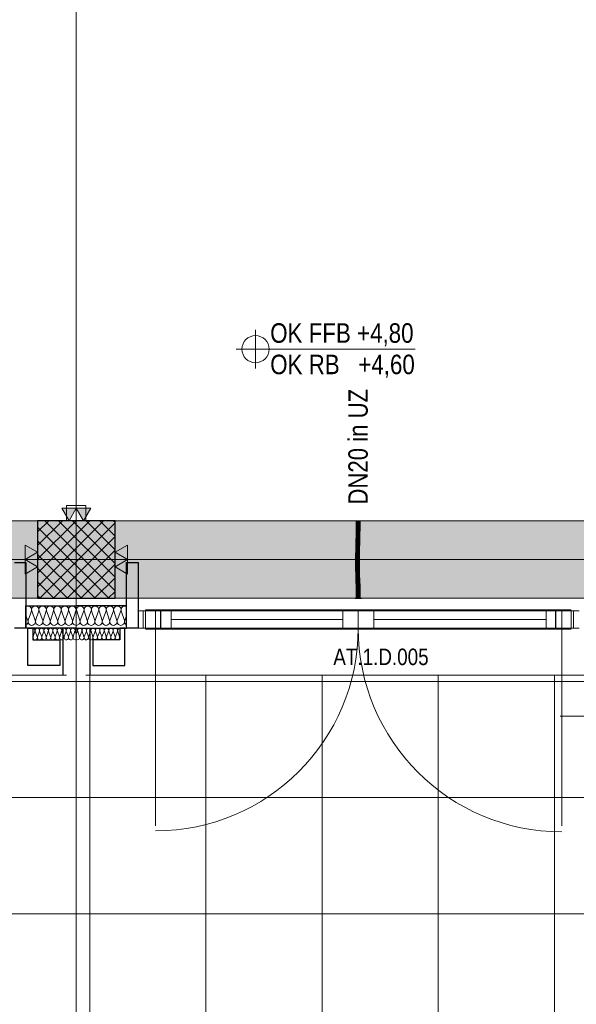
# Model space of a CAD drawing. Extents: x -1920 to 300, y 62 to 656.
# Tile 21 of 60: x -1743 to -1714, y 218 to 269. Entities that reach past the tile are written whole.
import ezdxf
from ezdxf.lldxf.tags import DXFTag

# ---------------------------------------------------------------- set-up
doc = ezdxf.new("R2010")
doc.units = 0
doc.layers.get('0').update_dxf_attribs({"lineweight": 35})
for name, color, linetype, lineweight, true_color in [('30 -33 Aussenwände- 3 Aussenstützen', 7, 'Continuous', 50, 0x0000dd), ('30 -33 Aussenwände- 7 Fassade_ Elemente', 7, 'Continuous', 9, 0x00aacc), ('30 -35 Decken- 1 Konstruktion-Träger- Stahlbeton', 7, 'grob-A06G9HJG8I', 13, 0x33aa00), ('30 -38 konstruktive Einbauten-Mobile Trennwand', 7, 'Continuous', 9, 0x944cff), ('70 -72 Beschriftung- 1 Beschriftung allgemein', 7, 'Continuous', 9, 0xff6633), ('70 -72 Beschriftung- 2 Beschriftung Bauteile', 7, 'Continuous', 9, 0x9999ff), ('E_Leerrohr 20', 7, 'Continuous', 13, 0xcc0099), ('E_Leerrohr 20-Shading', 7, 'Continuous', 13, 0xcc0099)]:
    doc.layers.add(name, color=color, linetype=linetype, lineweight=lineweight, true_color=true_color)
for name, color, linetype, lineweight in [('60- 61 allgemeine Ausstattung- 4 Terrassen', 7, 'Continuous', 9), ('70 -71 Achsen- 1 Gebäudeachsen', 7, 'STRICHPUNKT2-A06G9HJF8I', 18), ('70 -72 Beschriftung- 5 Höhenkoten', 7, 'Continuous', 15), ('Detailelementbeschriftung', 7, 'Continuous', 9), ('Keine-1', 7, 'Continuous', 15)]:
    doc.layers.add(name, color=color, linetype=linetype, lineweight=lineweight)
doc.layers.add('iwb_Schraffur_Unterzug', color=7, linetype='Continuous', lineweight=5, true_color=0xffffcc, plot=False)
doc.styles.get("Standard").update_dxf_attribs({"font": 'ARIALN.TTF'})
tags = doc.linetypes.add('grob-A06G9HJG8I', pattern=[14, 3, -8, 3]).pattern_tags.tags
tags[8:9] = [DXFTag(74, 4), DXFTag(75, 0), DXFTag(340, '0'), DXFTag(46, 0.0), DXFTag(50, 0.0), DXFTag(44, 0.0), DXFTag(45, 0.0)]
tags[6:7] = [DXFTag(74, 4), DXFTag(75, 0), DXFTag(340, '0'), DXFTag(46, 0.0), DXFTag(50, 0.0), DXFTag(44, 0.0), DXFTag(45, 0.0)]
tags[4:5] = [DXFTag(74, 4), DXFTag(75, 0), DXFTag(340, '0'), DXFTag(46, 0.0), DXFTag(50, 0.0), DXFTag(44, 0.0), DXFTag(45, 0.0)]
tags = doc.linetypes.add('STRICHPUNKT2', pattern=[12.7, 6.35, -3.175, 0, -3.175]).pattern_tags.tags
tags[10:11] = [DXFTag(74, 4), DXFTag(75, 0), DXFTag(340, '0'), DXFTag(46, 0.0), DXFTag(50, 0.0), DXFTag(44, 0.0), DXFTag(45, 0.0)]
tags[8:9] = [DXFTag(74, 4), DXFTag(75, 0), DXFTag(340, '0'), DXFTag(46, 0.0), DXFTag(50, 0.0), DXFTag(44, 0.0), DXFTag(45, 0.0)]
tags[6:7] = [DXFTag(74, 4), DXFTag(75, 0), DXFTag(340, '0'), DXFTag(46, 0.0), DXFTag(50, 0.0), DXFTag(44, 0.0), DXFTag(45, 0.0)]
tags[4:5] = [DXFTag(74, 4), DXFTag(75, 0), DXFTag(340, '0'), DXFTag(46, 0.0), DXFTag(50, 0.0), DXFTag(44, 0.0), DXFTag(45, 0.0)]
tags = doc.linetypes.add('STRICHPUNKT2-A06G9HJF8I', pattern=[12.7, 6.35, -3.175, 0, -3.175]).pattern_tags.tags
tags[10:11] = [DXFTag(74, 4), DXFTag(75, 0), DXFTag(340, '0'), DXFTag(46, 0.0), DXFTag(50, 0.0), DXFTag(44, 0.0), DXFTag(45, 0.0)]
tags[8:9] = [DXFTag(74, 4), DXFTag(75, 0), DXFTag(340, '0'), DXFTag(46, 0.0), DXFTag(50, 0.0), DXFTag(44, 0.0), DXFTag(45, 0.0)]
tags[6:7] = [DXFTag(74, 4), DXFTag(75, 0), DXFTag(340, '0'), DXFTag(46, 0.0), DXFTag(50, 0.0), DXFTag(44, 0.0), DXFTag(45, 0.0)]
tags[4:5] = [DXFTag(74, 4), DXFTag(75, 0), DXFTag(340, '0'), DXFTag(46, 0.0), DXFTag(50, 0.0), DXFTag(44, 0.0), DXFTag(45, 0.0)]

# ---------------------------------------------------------------- blocks, each defined once
blk = doc.blocks.new('Shading-A06G9H398I', base_point=(-1725.194, 241.185))
at = {"layer": 'E_Leerrohr 20-Shading', "color": 223, "true_color": 0xc67fb4}
for points in [[(-1725.338, 242.275), (-1725.367, 242.276), (-1725.346, 241.913), (-1725.375, 241.914)], [(-1725.335, 242.636), (-1725.364, 242.636), (-1725.338, 242.275), (-1725.367, 242.276)], [(-1725.345, 241.913), (-1725.338, 242.275), (-1725.346, 241.913)], [(-1725.169, 242.273), (-1725.196, 242.273), (-1725.182, 241.909), (-1725.204, 241.91)], [(-1725.164, 242.636), (-1725.193, 242.636), (-1725.167, 242.273), (-1725.196, 242.273)], [(-1725.175, 241.909), (-1725.167, 242.273), (-1725.182, 241.909), (-1725.169, 242.273)], [(-1725.346, 241.913), (-1725.375, 241.914), (-1725.358, 241.551), (-1725.385, 241.552)], [(-1725.355, 241.551), (-1725.345, 241.913), (-1725.358, 241.551), (-1725.346, 241.913)], [(-1725.2, 241.91), (-1725.204, 241.91), (-1725.211, 241.547), (-1725.214, 241.547)], [(-1725.199, 241.547), (-1725.182, 241.909), (-1725.211, 241.547), (-1725.2, 241.91)], [(-1725.185, 241.547), (-1725.175, 241.909), (-1725.199, 241.547), (-1725.182, 241.909)], [(-1725.37, 241.189), (-1725.394, 241.189), (-1725.381, 240.825), (-1725.401, 240.826)], [(-1725.394, 241.189), (-1725.362, 241.414), (-1725.385, 241.552), (-1725.358, 241.551)], [(-1725.37, 241.189), (-1725.367, 241.254), (-1725.394, 241.189), (-1725.362, 241.414)], [(-1725.372, 240.825), (-1725.365, 241.188), (-1725.381, 240.825), (-1725.37, 241.189)], [(-1725.365, 241.188), (-1725.358, 241.438), (-1725.37, 241.189)], [(-1725.362, 241.414), (-1725.367, 241.254), (-1725.359, 241.433), (-1725.36, 241.406)], [(-1725.358, 241.551), (-1725.362, 241.414), (-1725.356, 241.551), (-1725.359, 241.433)], [(-1725.36, 241.406), (-1725.358, 241.438), (-1725.359, 241.433)], [(-1725.359, 241.433), (-1725.358, 241.438), (-1725.356, 241.551), (-1725.355, 241.551)], [(-1725.227, 240.824), (-1725.215, 241.185), (-1725.23, 240.824), (-1725.222, 241.185)], [(-1725.222, 241.185), (-1725.223, 241.185), (-1725.23, 240.824)], [(-1725.226, 240.824), (-1725.215, 241.185), (-1725.222, 240.988)], [(-1725.226, 240.824), (-1725.201, 240.823), (-1725.215, 241.185), (-1725.194, 241.185)], [(-1725.211, 241.547), (-1725.214, 241.547), (-1725.222, 241.185), (-1725.223, 241.185)], [(-1725.215, 241.185), (-1725.199, 241.547), (-1725.222, 241.185), (-1725.211, 241.547)], [(-1725.194, 241.185), (-1725.185, 241.547), (-1725.215, 241.185), (-1725.199, 241.547)], [(-1725.382, 240.645), (-1725.381, 240.825), (-1725.402, 240.645), (-1725.401, 240.826)], [(-1725.384, 240.462), (-1725.382, 240.645), (-1725.402, 240.462), (-1725.402, 240.645)], [(-1725.373, 240.462), (-1725.372, 240.825), (-1725.384, 240.462), (-1725.381, 240.825)], [(-1725.228, 240.642), (-1725.227, 240.824), (-1725.231, 240.642), (-1725.23, 240.824)], [(-1725.228, 240.642), (-1725.202, 240.642), (-1725.226, 240.824), (-1725.201, 240.823)], [(-1725.228, 240.642), (-1725.226, 240.824), (-1725.228, 240.679)], [(-1725.226, 240.824), (-1725.227, 240.824), (-1725.228, 240.679)], [(-1725.227, 240.824), (-1725.226, 240.824), (-1725.222, 240.988)], [(-1725.384, 240.462), (-1725.402, 240.462), (-1725.377, 240.156), (-1725.399, 240.156)], [(-1725.377, 240.156), (-1725.399, 240.156), (-1725.364, 239.852), (-1725.391, 239.851)], [(-1725.369, 240.157), (-1725.373, 240.462), (-1725.377, 240.156), (-1725.384, 240.462)], [(-1725.362, 239.852), (-1725.369, 240.157), (-1725.364, 239.852), (-1725.377, 240.156)], [(-1725.23, 240.462), (-1725.228, 240.642), (-1725.232, 240.462), (-1725.231, 240.642)], [(-1725.23, 240.462), (-1725.232, 240.462), (-1725.223, 240.159), (-1725.228, 240.159)], [(-1725.23, 240.462), (-1725.203, 240.462), (-1725.228, 240.642), (-1725.202, 240.642)], [(-1725.199, 240.16), (-1725.203, 240.462), (-1725.223, 240.159), (-1725.23, 240.462)], [(-1725.223, 240.159), (-1725.228, 240.159), (-1725.21, 239.856), (-1725.22, 239.856)], [(-1725.191, 239.856), (-1725.199, 240.16), (-1725.21, 239.856), (-1725.223, 240.159)], [(-1725.391, 239.851), (-1725.38, 239.767), (-1725.364, 239.852), (-1725.36, 239.767)], [(-1725.38, 239.767), (-1725.391, 239.851), (-1725.389, 239.767)], [(-1725.382, 239.546), (-1725.353, 239.547), (-1725.389, 239.767), (-1725.38, 239.767)], [(-1725.38, 239.767), (-1725.353, 239.547), (-1725.36, 239.767), (-1725.358, 239.732)], [(-1725.358, 239.732), (-1725.362, 239.852), (-1725.364, 239.852)], [(-1725.218, 239.768), (-1725.206, 239.768), (-1725.22, 239.856), (-1725.21, 239.856)], [(-1725.211, 239.551), (-1725.195, 239.552), (-1725.218, 239.768), (-1725.206, 239.768)], [(-1725.206, 239.768), (-1725.189, 239.769), (-1725.21, 239.856), (-1725.191, 239.856)], [(-1725.195, 239.552), (-1725.182, 239.552), (-1725.206, 239.768), (-1725.189, 239.769)], [(-1725.353, 239.547), (-1725.382, 239.546), (-1725.344, 239.243), (-1725.373, 239.243)], [(-1725.344, 239.243), (-1725.373, 239.243), (-1725.338, 238.94), (-1725.367, 238.939)], [(-1725.337, 238.94), (-1725.344, 239.243), (-1725.338, 238.94), (-1725.344, 239.243)], [(-1725.195, 239.552), (-1725.211, 239.551), (-1725.18, 239.247), (-1725.203, 239.247)], [(-1725.18, 239.247), (-1725.203, 239.247), (-1725.168, 238.942), (-1725.196, 238.942)], [(-1725.173, 239.248), (-1725.182, 239.552), (-1725.18, 239.247), (-1725.195, 239.552)], [(-1725.167, 238.942), (-1725.173, 239.248), (-1725.168, 238.942), (-1725.18, 239.247)], [(-1725.338, 238.94), (-1725.367, 238.939), (-1725.337, 238.636), (-1725.364, 238.636)], [(-1725.337, 238.636), (-1725.335, 238.636), (-1725.338, 238.94), (-1725.337, 238.94)], [(-1725.335, 238.636), (-1725.335, 238.636), (-1725.337, 238.94)], [(-1725.164, 238.636), (-1725.168, 238.942), (-1725.193, 238.636), (-1725.196, 238.942)], [(-1725.164, 238.636), (-1725.167, 238.942), (-1725.168, 238.942)]]:
    blk.add_solid(points, dxfattribs=at)
at = {"layer": 'E_Leerrohr 20-Shading', "color": 231, "true_color": 0xe17fc9}
for points in [[(-1725.315, 242.275), (-1725.338, 242.275), (-1725.314, 241.913), (-1725.345, 241.913)], [(-1725.264, 242.636), (-1725.335, 242.636), (-1725.267, 242.274), (-1725.338, 242.275)], [(-1725.275, 241.912), (-1725.267, 242.274), (-1725.314, 241.913), (-1725.315, 242.275)], [(-1725.267, 242.274), (-1725.275, 241.912), (-1725.272, 241.912)], [(-1725.272, 241.912), (-1725.267, 241.911), (-1725.267, 242.274), (-1725.265, 242.274)], [(-1725.264, 242.636), (-1725.267, 242.274), (-1725.265, 242.274)], [(-1725.265, 242.274), (-1725.267, 241.911), (-1725.262, 242.274), (-1725.256, 241.911)], [(-1725.265, 242.274), (-1725.262, 242.274), (-1725.264, 242.636)], [(-1725.262, 242.274), (-1725.196, 242.273), (-1725.264, 242.636), (-1725.193, 242.636)], [(-1725.256, 241.911), (-1725.204, 241.91), (-1725.262, 242.274), (-1725.196, 242.273)], [(-1725.314, 241.913), (-1725.345, 241.913), (-1725.313, 241.55), (-1725.355, 241.551)], [(-1725.285, 241.549), (-1725.275, 241.912), (-1725.313, 241.55), (-1725.314, 241.913)], [(-1725.272, 241.912), (-1725.275, 241.912), (-1725.279, 241.549), (-1725.285, 241.549)], [(-1725.279, 241.549), (-1725.27, 241.549), (-1725.272, 241.912), (-1725.267, 241.911)], [(-1725.267, 241.911), (-1725.27, 241.549), (-1725.256, 241.911), (-1725.249, 241.548)], [(-1725.249, 241.548), (-1725.214, 241.547), (-1725.256, 241.911), (-1725.204, 241.91)], [(-1725.354, 241.188), (-1725.365, 241.188), (-1725.349, 240.825), (-1725.372, 240.825)], [(-1725.358, 241.438), (-1725.365, 241.188), (-1725.354, 241.188)], [(-1725.358, 241.438), (-1725.313, 241.259), (-1725.355, 241.551), (-1725.313, 241.55)], [(-1725.354, 241.188), (-1725.312, 241.187), (-1725.358, 241.438), (-1725.313, 241.259)], [(-1725.349, 240.825), (-1725.31, 240.825), (-1725.354, 241.188), (-1725.312, 241.187)], [(-1725.313, 241.55), (-1725.313, 241.259), (-1725.291, 241.549), (-1725.297, 241.196)], [(-1725.313, 241.259), (-1725.312, 241.187), (-1725.297, 241.196), (-1725.297, 241.187)], [(-1725.312, 241.187), (-1725.31, 240.825), (-1725.297, 241.187), (-1725.301, 240.824)], [(-1725.301, 240.824), (-1725.294, 241.187), (-1725.297, 241.187)], [(-1725.292, 241.187), (-1725.294, 241.187), (-1725.299, 240.824), (-1725.301, 240.824)], [(-1725.29, 240.824), (-1725.285, 241.187), (-1725.299, 240.824), (-1725.292, 241.187)], [(-1725.297, 241.196), (-1725.294, 241.187), (-1725.291, 241.549), (-1725.285, 241.549)], [(-1725.297, 241.187), (-1725.294, 241.187), (-1725.297, 241.196)], [(-1725.284, 241.549), (-1725.285, 241.549), (-1725.292, 241.187), (-1725.294, 241.187)], [(-1725.285, 241.187), (-1725.279, 241.549), (-1725.292, 241.187), (-1725.284, 241.549)], [(-1725.29, 240.824), (-1725.275, 240.824), (-1725.285, 241.187), (-1725.273, 241.186)], [(-1725.285, 241.187), (-1725.273, 241.186), (-1725.279, 241.549), (-1725.27, 241.549)], [(-1725.273, 241.186), (-1725.275, 240.824), (-1725.243, 241.186), (-1725.238, 240.824)], [(-1725.27, 241.549), (-1725.273, 241.186), (-1725.249, 241.548), (-1725.243, 241.186)], [(-1725.243, 241.186), (-1725.223, 241.185), (-1725.249, 241.548), (-1725.214, 241.547)], [(-1725.243, 241.186), (-1725.238, 240.824), (-1725.224, 241.185), (-1725.234, 240.824)], [(-1725.234, 240.824), (-1725.23, 240.824), (-1725.224, 241.185), (-1725.223, 241.185)], [(-1725.349, 240.825), (-1725.372, 240.825), (-1725.348, 240.462), (-1725.373, 240.462)], [(-1725.349, 240.825), (-1725.348, 240.644), (-1725.31, 240.825), (-1725.308, 240.644)], [(-1725.348, 240.644), (-1725.348, 240.462), (-1725.308, 240.644), (-1725.306, 240.462)], [(-1725.31, 240.825), (-1725.308, 240.644), (-1725.301, 240.824), (-1725.302, 240.644)], [(-1725.303, 240.644), (-1725.308, 240.644), (-1725.302, 240.462), (-1725.306, 240.462)], [(-1725.302, 240.644), (-1725.303, 240.644), (-1725.302, 240.462)], [(-1725.293, 240.462), (-1725.29, 240.824), (-1725.302, 240.644), (-1725.299, 240.824)], [(-1725.299, 240.824), (-1725.301, 240.824), (-1725.302, 240.644)], [(-1725.293, 240.462), (-1725.302, 240.644), (-1725.302, 240.462)], [(-1725.293, 240.462), (-1725.275, 240.462), (-1725.29, 240.824), (-1725.275, 240.824)], [(-1725.275, 240.824), (-1725.275, 240.462), (-1725.238, 240.824), (-1725.237, 240.462)], [(-1725.238, 240.824), (-1725.231, 240.642), (-1725.23, 240.824)], [(-1725.238, 240.824), (-1725.237, 240.462), (-1725.231, 240.642), (-1725.235, 240.462)], [(-1725.348, 240.462), (-1725.373, 240.462), (-1725.35, 240.157), (-1725.369, 240.157)], [(-1725.35, 240.157), (-1725.369, 240.157), (-1725.356, 239.852), (-1725.362, 239.852)], [(-1725.291, 239.854), (-1725.299, 240.158), (-1725.356, 239.852), (-1725.35, 240.157)], [(-1725.35, 240.157), (-1725.299, 240.158), (-1725.348, 240.462), (-1725.306, 240.462)], [(-1725.299, 240.158), (-1725.299, 240.158), (-1725.306, 240.462), (-1725.302, 240.462)], [(-1725.293, 240.462), (-1725.302, 240.462), (-1725.292, 240.158), (-1725.299, 240.158)], [(-1725.292, 240.158), (-1725.299, 240.158), (-1725.289, 239.854), (-1725.291, 239.854)], [(-1725.292, 240.158), (-1725.274, 240.158), (-1725.293, 240.462), (-1725.275, 240.462)], [(-1725.289, 239.854), (-1725.272, 239.854), (-1725.292, 240.158), (-1725.274, 240.158)], [(-1725.238, 240.462), (-1725.275, 240.462), (-1725.246, 240.159), (-1725.274, 240.158)], [(-1725.244, 240.159), (-1725.274, 240.158), (-1725.253, 239.855), (-1725.272, 239.854)], [(-1725.24, 240.159), (-1725.244, 240.159), (-1725.245, 239.855), (-1725.253, 239.855)], [(-1725.244, 240.159), (-1725.237, 240.462), (-1725.246, 240.159), (-1725.238, 240.462)], [(-1725.24, 240.159), (-1725.245, 239.855), (-1725.234, 240.159), (-1725.237, 239.855)], [(-1725.237, 240.462), (-1725.244, 240.159), (-1725.237, 240.394)], [(-1725.244, 240.159), (-1725.24, 240.159), (-1725.237, 240.394)], [(-1725.237, 240.462), (-1725.24, 240.159), (-1725.232, 240.462), (-1725.234, 240.159)], [(-1725.234, 240.159), (-1725.237, 239.855), (-1725.228, 240.159), (-1725.225, 239.855)], [(-1725.235, 240.462), (-1725.232, 240.462), (-1725.231, 240.642)], [(-1725.234, 240.159), (-1725.228, 240.159), (-1725.232, 240.462)], [(-1725.225, 239.855), (-1725.22, 239.856), (-1725.228, 240.159)], [(-1725.356, 239.852), (-1725.362, 239.852), (-1725.358, 239.732)], [(-1725.289, 239.768), (-1725.291, 239.854), (-1725.358, 239.767), (-1725.356, 239.852)], [(-1725.358, 239.732), (-1725.282, 239.549), (-1725.358, 239.767), (-1725.289, 239.768)], [(-1725.282, 239.549), (-1725.358, 239.732), (-1725.353, 239.547)], [(-1725.289, 239.854), (-1725.291, 239.854), (-1725.289, 239.768)], [(-1725.289, 239.768), (-1725.271, 239.718), (-1725.289, 239.854), (-1725.272, 239.854)], [(-1725.282, 239.549), (-1725.269, 239.55), (-1725.289, 239.768), (-1725.271, 239.718)], [(-1725.253, 239.855), (-1725.272, 239.854), (-1725.254, 239.826)], [(-1725.254, 239.826), (-1725.272, 239.854), (-1725.259, 239.684), (-1725.271, 239.718)], [(-1725.259, 239.684), (-1725.271, 239.718), (-1725.263, 239.55), (-1725.269, 239.55)], [(-1725.251, 239.55), (-1725.249, 239.657), (-1725.263, 239.55), (-1725.259, 239.684)], [(-1725.249, 239.657), (-1725.246, 239.812), (-1725.259, 239.684), (-1725.254, 239.826)], [(-1725.246, 239.812), (-1725.245, 239.855), (-1725.254, 239.826), (-1725.253, 239.855)], [(-1725.24, 239.631), (-1725.249, 239.657), (-1725.241, 239.551), (-1725.251, 239.55)], [(-1725.238, 239.8), (-1725.246, 239.812), (-1725.24, 239.631), (-1725.249, 239.657)], [(-1725.237, 239.855), (-1725.245, 239.855), (-1725.238, 239.8), (-1725.246, 239.812)], [(-1725.221, 239.551), (-1725.221, 239.578), (-1725.241, 239.551), (-1725.24, 239.631)], [(-1725.24, 239.631), (-1725.222, 239.581), (-1725.238, 239.8), (-1725.224, 239.778)], [(-1725.238, 239.8), (-1725.224, 239.778), (-1725.237, 239.855), (-1725.225, 239.855)], [(-1725.224, 239.778), (-1725.218, 239.768), (-1725.225, 239.855), (-1725.22, 239.856)], [(-1725.222, 239.581), (-1725.221, 239.578), (-1725.224, 239.778), (-1725.218, 239.768)], [(-1725.221, 239.578), (-1725.211, 239.551), (-1725.218, 239.768)], [(-1725.282, 239.549), (-1725.353, 239.547), (-1725.273, 239.245), (-1725.344, 239.243)], [(-1725.273, 239.245), (-1725.344, 239.243), (-1725.267, 238.941), (-1725.337, 238.94)], [(-1725.269, 239.55), (-1725.282, 239.549), (-1725.267, 239.245), (-1725.273, 239.245)], [(-1725.265, 238.941), (-1725.267, 239.245), (-1725.265, 238.941), (-1725.273, 239.245)], [(-1725.273, 239.245), (-1725.273, 239.245), (-1725.265, 238.941), (-1725.267, 238.941)], [(-1725.263, 239.55), (-1725.269, 239.55), (-1725.268, 239.394)], [(-1725.251, 239.55), (-1725.263, 239.55), (-1725.267, 239.245), (-1725.268, 239.394)], [(-1725.251, 239.55), (-1725.267, 239.245), (-1725.257, 239.245)], [(-1725.267, 239.245), (-1725.265, 238.941), (-1725.257, 239.245), (-1725.262, 238.941)], [(-1725.257, 239.245), (-1725.262, 238.941), (-1725.244, 239.246), (-1725.247, 238.941)], [(-1725.251, 239.55), (-1725.257, 239.245), (-1725.241, 239.551), (-1725.244, 239.246)], [(-1725.247, 238.941), (-1725.231, 238.941), (-1725.244, 239.246), (-1725.226, 239.246)], [(-1725.244, 239.246), (-1725.226, 239.246), (-1725.241, 239.551), (-1725.221, 239.551)], [(-1725.231, 238.941), (-1725.196, 238.942), (-1725.226, 239.246), (-1725.203, 239.247)], [(-1725.226, 239.246), (-1725.203, 239.247), (-1725.221, 239.551), (-1725.211, 239.551)], [(-1725.221, 239.551), (-1725.211, 239.551), (-1725.221, 239.578)], [(-1725.267, 238.941), (-1725.337, 238.94), (-1725.264, 238.636), (-1725.335, 238.636)], [(-1725.265, 238.941), (-1725.267, 238.941), (-1725.264, 238.636)], [(-1725.265, 238.941), (-1725.264, 238.636), (-1725.262, 238.941)], [(-1725.264, 238.636), (-1725.235, 238.636), (-1725.262, 238.941), (-1725.231, 238.941)], [(-1725.235, 238.636), (-1725.193, 238.636), (-1725.231, 238.941), (-1725.196, 238.942)]]:
    blk.add_solid(points, dxfattribs=at)
blk = doc.blocks.new('Shading-A06G9H3B8I', base_point=(-1725.217, 239.03))
at = {"layer": 'E_Leerrohr 20-Shading', "color": 213, "true_color": 0xd67fc0}
for points in [[(-1725.264, 238.636), (-1725.429, 238.636), (-1725.264, 238.63), (-1725.429, 238.63)], [(-1725.264, 239.03), (-1725.364, 239.03), (-1725.264, 238.636), (-1725.364, 238.636)], [(-1725.217, 239.03), (-1725.264, 239.03), (-1725.223, 238.636), (-1725.264, 238.636)], [(-1725.099, 238.636), (-1725.264, 238.636), (-1725.099, 238.63), (-1725.264, 238.63)], [(-1725.164, 238.636), (-1725.164, 239.03), (-1725.223, 238.636), (-1725.217, 239.03)]]:
    blk.add_solid(points, dxfattribs=at)
blk = doc.blocks.new('Shading-A06G9H3D8I', base_point=(-1725.264, 242.636))
at = {"layer": 'E_Leerrohr 20-Shading', "color": 213, "true_color": 0xd67fc0}
for points in [[(-1725.429, 242.636), (-1725.264, 242.636), (-1725.429, 242.642), (-1725.264, 242.642)], [(-1725.364, 242.242), (-1725.264, 242.242), (-1725.364, 242.636), (-1725.264, 242.636)], [(-1725.264, 242.636), (-1725.099, 242.636), (-1725.264, 242.642), (-1725.099, 242.642)], [(-1725.264, 242.636), (-1725.264, 242.242), (-1725.164, 242.636), (-1725.17, 242.242)], [(-1725.17, 242.242), (-1725.164, 242.242), (-1725.164, 242.636)]]:
    blk.add_solid(points, dxfattribs=at)
blk = doc.blocks.new('Referenz-A06G9HJH8I', base_point=(-1905.787, 86.892))
at = {"layer": '30 -33 Aussenwände- 3 Aussenstützen', "color": 0, "lineweight": 9}
for p, q in [((-1741.831, 242.069), (-1741.257, 242.642)), ((-1741.831, 241.362), (-1740.55, 242.642)), ((-1741.831, 240.655), (-1739.843, 242.642)), ((-1741.831, 239.947), (-1739.136, 242.642)), ((-1741.831, 239.24), (-1738.428, 242.642)), ((-1741.831, 242.317), (-1738.156, 238.642)), ((-1741.721, 238.642), (-1737.831, 242.533)), ((-1741.449, 242.642), (-1737.831, 239.024)), ((-1740.742, 242.642), (-1737.831, 239.731)), ((-1740.035, 242.642), (-1737.831, 240.439)), ((-1739.327, 242.642), (-1737.831, 241.146)), ((-1738.62, 242.642), (-1737.831, 241.853)), ((-1737.913, 242.642), (-1737.831, 242.56)), ((-1741.014, 238.642), (-1737.831, 241.826)), ((-1741.831, 241.61), (-1738.863, 238.642)), ((-1741.831, 240.903), (-1739.57, 238.642)), ((-1740.307, 238.642), (-1737.831, 241.119)), ((-1739.831, 241.142), (-1739.831, 240.142)), ((-1741.831, 240.196), (-1740.277, 238.642)), ((-1740.331, 240.642), (-1739.331, 240.642)), ((-1739.6, 238.642), (-1737.831, 240.412)), ((-1738.893, 238.642), (-1737.831, 239.705)), ((-1741.831, 239.489), (-1740.984, 238.642)), ((-1741.831, 238.782), (-1741.691, 238.642)), ((-1738.186, 238.642), (-1737.831, 238.998))]:
    blk.add_line(p, q, dxfattribs=at)
at = {"layer": '30 -33 Aussenwände- 3 Aussenstützen', "color": 0, "linetype": 'Continuous', "lineweight": -2, "ltscale": 0.25}
for p, q in [((-1737.831, 242.642), (-1741.831, 242.642)), ((-1741.831, 242.642), (-1741.831, 238.642)), ((-1737.831, 238.642), (-1737.831, 242.642)), ((-1741.831, 238.642), (-1737.831, 238.642))]:
    blk.add_line(p, q, dxfattribs=at)
at = {"layer": '30 -33 Aussenwände- 7 Fassade_ Elemente', "color": 0, "linetype": 'Continuous', "ltscale": 0.13}
for p, q in [((-1739.831, 240.142), (-1739.831, 241.142)), ((-1740.331, 240.642), (-1739.331, 240.642)), ((-1742.332, 237.492), (-1742.431, 237.758)), ((-1742.314, 237.492), (-1742.153, 237.992)), ((-1742.134, 237.992), (-1741.949, 237.492)), ((-1741.931, 237.492), (-1741.77, 237.992)), ((-1741.751, 237.992), (-1741.566, 237.492)), ((-1741.548, 237.492), (-1741.387, 237.992)), ((-1741.368, 237.992), (-1741.183, 237.492)), ((-1741.165, 237.492), (-1741.004, 237.992)), ((-1740.985, 237.992), (-1740.8, 237.492)), ((-1740.781, 237.492), (-1740.621, 237.992)), ((-1740.602, 237.992), (-1740.417, 237.492)), ((-1740.398, 237.492), (-1740.238, 237.992)), ((-1740.219, 237.992), (-1740.034, 237.492)), ((-1740.015, 237.492), (-1739.855, 237.992)), ((-1739.646, 237.492), (-1739.807, 237.992)), ((-1739.442, 237.992), (-1739.627, 237.492)), ((-1739.263, 237.492), (-1739.423, 237.992)), ((-1739.059, 237.992), (-1739.244, 237.492)), ((-1738.88, 237.492), (-1739.04, 237.992)), ((-1738.676, 237.992), (-1738.861, 237.492)), ((-1738.497, 237.492), (-1738.657, 237.992)), ((-1738.293, 237.992), (-1738.478, 237.492)), ((-1738.114, 237.492), (-1738.274, 237.992)), ((-1737.91, 237.992), (-1738.095, 237.492)), ((-1737.731, 237.492), (-1737.891, 237.992)), ((-1737.527, 237.992), (-1737.712, 237.492)), ((-1737.348, 237.492), (-1737.508, 237.992)), ((-1737.329, 237.492), (-1737.231, 237.758)), ((-1736.264, 237.092), (-1736.264, 237.992)), ((-1736.264, 237.992), (-1735.464, 237.992)), ((-1735.481, 237.992), (-1735.481, 237.092)), ((-1725.264, 237.992), (-1735.481, 237.992)), ((-1735.464, 237.992), (-1735.464, 237.092)), ((-1725.264, 237.992), (-1715.047, 237.992)), ((-1725.264, 237.092), (-1725.264, 237.992)), ((-1715.064, 237.992), (-1714.264, 237.992)), ((-1715.064, 237.092), (-1715.064, 237.992)), ((-1715.047, 237.992), (-1715.047, 237.092)), ((-1714.264, 237.992), (-1714.264, 237.092)), ((-1735.464, 237.092), (-1736.264, 237.092)), ((-1735.481, 237.092), (-1725.264, 237.092)), ((-1715.047, 237.092), (-1725.264, 237.092)), ((-1714.264, 237.092), (-1715.064, 237.092)), ((-1741.97, 236.942), (-1742.066, 236.642)), ((-1741.847, 236.642), (-1741.958, 236.942)), ((-1741.74, 236.943), (-1741.836, 236.642)), ((-1741.618, 236.643), (-1741.729, 236.943)), ((-1741.51, 236.943), (-1741.606, 236.643)), ((-1741.388, 236.643), (-1741.499, 236.943)), ((-1741.28, 236.943), (-1741.376, 236.643)), ((-1741.158, 236.643), (-1741.269, 236.943)), ((-1741.05, 236.943), (-1741.147, 236.643)), ((-1740.928, 236.643), (-1741.039, 236.943)), ((-1740.821, 236.943), (-1740.917, 236.643)), ((-1740.698, 236.643), (-1740.809, 236.943)), ((-1740.591, 236.943), (-1740.687, 236.643)), ((-1740.468, 236.644), (-1740.58, 236.943)), ((-1740.361, 236.944), (-1740.457, 236.644)), ((-1740.239, 236.644), (-1740.35, 236.944)), ((-1740.131, 236.944), (-1740.227, 236.644)), ((-1740.009, 236.644), (-1740.12, 236.944)), ((-1739.901, 236.944), (-1739.998, 236.644)), ((-1739.89, 236.944), (-1739.83, 236.783)), ((-1739.771, 236.944), (-1739.831, 236.783)), ((-1739.76, 236.944), (-1739.664, 236.644)), ((-1739.652, 236.644), (-1739.541, 236.944)), ((-1739.53, 236.944), (-1739.434, 236.644)), ((-1739.423, 236.644), (-1739.312, 236.944)), ((-1739.3, 236.944), (-1739.204, 236.644)), ((-1739.193, 236.644), (-1739.082, 236.943)), ((-1739.07, 236.943), (-1738.974, 236.643)), ((-1738.963, 236.643), (-1738.852, 236.943)), ((-1738.841, 236.943), (-1738.744, 236.643)), ((-1738.733, 236.643), (-1738.622, 236.943)), ((-1738.611, 236.943), (-1738.515, 236.643)), ((-1738.503, 236.643), (-1738.392, 236.943)), ((-1738.381, 236.943), (-1738.285, 236.643)), ((-1738.274, 236.643), (-1738.162, 236.943)), ((-1738.151, 236.943), (-1738.055, 236.643)), ((-1738.044, 236.643), (-1737.933, 236.943)), ((-1737.921, 236.943), (-1737.825, 236.642)), ((-1737.814, 236.642), (-1737.703, 236.942)), ((-1737.692, 236.942), (-1737.595, 236.642))]:
    blk.add_line(p, q, dxfattribs=at)
at = {"layer": '30 -33 Aussenwände- 7 Fassade_ Elemente', "color": 0, "linetype": 'Continuous', "lineweight": -2, "ltscale": 0.25}
for p, q in [((-1743.031, 240.492), (-1742.431, 240.492)), ((-1742.431, 240.492), (-1742.431, 237.092)), ((-1737.231, 237.092), (-1737.231, 240.492)), ((-1737.231, 240.492), (-1736.631, 240.492)), ((-1736.631, 240.492), (-1736.631, 237.092)), ((-1742.431, 237.092), (-1742.431, 238.243)), ((-1742.431, 238.243), (-1739.831, 238.243)), ((-1737.231, 238.243), (-1739.831, 238.243)), ((-1737.231, 237.092), (-1737.231, 238.243)), ((-1742.431, 237.092), (-1743.031, 237.092)), ((-1739.831, 237.092), (-1742.431, 237.092)), ((-1742.331, 237.092), (-1742.081, 237.092)), ((-1742.331, 235.172), (-1742.331, 237.092)), ((-1742.081, 237.092), (-1742.081, 236.492)), ((-1740.531, 237.092), (-1740.531, 234.672)), ((-1739.831, 237.092), (-1737.231, 237.092)), ((-1739.131, 237.092), (-1739.131, 234.672)), ((-1737.331, 237.092), (-1737.581, 237.092)), ((-1737.581, 237.092), (-1737.581, 236.492)), ((-1737.331, 235.172), (-1737.331, 237.092)), ((-1736.631, 237.092), (-1737.231, 237.092)), ((-1742.081, 236.492), (-1740.681, 236.492)), ((-1740.681, 236.492), (-1740.681, 235.172)), ((-1738.981, 236.492), (-1738.981, 235.172)), ((-1737.581, 236.492), (-1738.981, 236.492)), ((-1740.681, 235.172), (-1742.331, 235.172)), ((-1738.981, 235.172), (-1737.331, 235.172))]:
    blk.add_line(p, q, dxfattribs=at)
at = {"layer": '30 -33 Aussenwände- 7 Fassade_ Elemente', "color": 0, "linetype": 'Continuous', "lineweight": 18, "ltscale": 0.18}
for p, q in [((-1736.631, 237.992), (-1735.731, 237.992)), ((-1736.631, 237.092), (-1736.631, 237.992)), ((-1736.381, 237.992), (-1714.147, 237.992)), ((-1736.381, 237.092), (-1736.381, 237.992)), ((-1735.731, 237.992), (-1734.931, 237.992)), ((-1735.731, 237.092), (-1735.731, 237.992)), ((-1734.931, 237.992), (-1734.931, 237.092)), ((-1726.064, 237.992), (-1725.264, 237.992)), ((-1726.064, 237.092), (-1726.064, 237.992)), ((-1725.264, 237.992), (-1725.264, 237.092)), ((-1725.264, 237.992), (-1724.464, 237.992)), ((-1724.464, 237.992), (-1724.464, 237.092)), ((-1715.547, 237.992), (-1714.747, 237.992)), ((-1715.547, 237.092), (-1715.547, 237.992)), ((-1714.747, 237.092), (-1714.747, 237.992)), ((-1714.747, 237.992), (-1713.847, 237.992)), ((-1714.147, 237.992), (-1714.147, 237.092)), ((-1735.731, 237.092), (-1736.631, 237.092)), ((-1714.147, 237.092), (-1736.381, 237.092)), ((-1734.931, 237.092), (-1735.731, 237.092)), ((-1734.931, 237.542), (-1726.064, 237.542)), ((-1725.264, 237.092), (-1726.064, 237.092)), ((-1724.464, 237.092), (-1725.264, 237.092)), ((-1715.547, 237.542), (-1724.464, 237.542)), ((-1714.747, 237.092), (-1715.547, 237.092)), ((-1713.847, 237.092), (-1714.747, 237.092))]:
    blk.add_line(p, q, dxfattribs=at)
at = {"layer": '30 -33 Aussenwände- 7 Fassade_ Elemente', "color": 0, "linetype": 'grob-A06G9HJG8I', "ltscale": 0.13}
for p, q in [((-1736.264, 238.042), (-1714.264, 238.042)), ((-1735.732, 226.876), (-1735.732, 237.092)), ((-1735.464, 237.092), (-1725.264, 237.092)), ((-1715.064, 237.092), (-1725.264, 237.092)), ((-1714.747, 226.876), (-1714.747, 237.092)), ((-1736.264, 237.042), (-1714.264, 237.042)), ((-1815.331, 234.672), (-1740.331, 234.672)), ((-1739.331, 234.672), (-1696.531, 234.672))]:
    blk.add_line(p, q, dxfattribs=at)
at = {"layer": '30 -33 Aussenwände- 7 Fassade_ Elemente', "color": 0, "linetype": 'Continuous', "ltscale": 0.13}
for centre, major_axis, end_param in [((-1742.335, 238.051), (0.182, -0.059), 2.405647), ((-1741.952, 238.051), (0.182, -0.059), 3.765224), ((-1741.952, 238.051), (-0.112, 0.155), 1.255075), ((-1741.952, 238.051), (0.112, 0.155), 1.255075), ((-1741.952, 238.051), (0.182, -0.059), 1.255075), ((-1741.569, 238.051), (0.182, -0.059), 3.765224), ((-1741.569, 238.051), (-0.112, 0.155), 1.255075), ((-1741.569, 238.051), (0.112, 0.155), 1.255075), ((-1741.569, 238.051), (0.182, -0.059), 1.255075), ((-1741.186, 238.051), (0.182, -0.059), 3.765224), ((-1740.803, 238.051), (0.182, -0.059), 3.765224), ((-1740.42, 238.051), (0.182, -0.059), 3.765224), ((-1740.037, 238.051), (0.182, -0.059), 3.765224), ((-1739.624, 238.051), (0.182, -0.059), 3.765224), ((-1739.241, 238.051), (0.182, -0.059), 3.765224), ((-1738.858, 238.051), (0.182, -0.059), 3.765224), ((-1738.475, 238.051), (0.182, -0.059), 3.765224), ((-1738.092, 238.051), (0.182, -0.059), 3.765224), ((-1738.092, 238.051), (-0.112, 0.155), 1.255075), ((-1738.092, 238.051), (0.112, 0.155), 1.255075), ((-1738.092, 238.051), (0.182, -0.059), 1.255075), ((-1737.709, 238.051), (0.182, -0.059), 3.765224), ((-1737.709, 238.051), (-0.112, 0.155), 1.255075), ((-1737.709, 238.051), (0.112, 0.155), 1.255075), ((-1737.709, 238.051), (0.182, -0.059), 1.255075), ((-1737.326, 238.051), (0.096, 0.166), 2.405647), ((-1742.514, 237.434), (0.084, -0.172), 1.428714), ((-1742.131, 237.434), (-0.182, 0.059), 1.254884), ((-1742.131, 237.434), (-0.112, -0.155), 1.254884), ((-1742.079, 236.978), (0.109, -0.035), 1.896254), ((-1742.131, 237.434), (0.112, -0.155), 1.254884), ((-1741.849, 236.978), (0.109, -0.035), 3.764652), ((-1741.748, 237.434), (-0.182, 0.059), 1.254884), ((-1741.748, 237.434), (-0.182, 0.059), 3.764652), ((-1741.748, 237.434), (-0.112, -0.155), 1.254884), ((-1741.619, 236.978), (0.109, -0.035), 3.764652), ((-1741.748, 237.434), (0.112, -0.155), 1.254884), ((-1741.365, 237.434), (-0.182, 0.059), 1.254884), ((-1741.365, 237.434), (-0.182, 0.059), 3.764652), ((-1741.39, 236.978), (0.109, -0.035), 3.764652), ((-1741.365, 237.434), (-0.112, -0.155), 1.254884), ((-1741.16, 236.978), (0.109, -0.035), 3.764652), ((-1741.365, 237.434), (0.112, -0.155), 1.254884), ((-1740.982, 237.434), (-0.182, 0.059), 3.764652), ((-1740.93, 236.978), (0.109, -0.035), 3.764652), ((-1740.7, 236.979), (0.109, -0.035), 3.764652), ((-1740.599, 237.434), (-0.182, 0.059), 3.764652), ((-1740.47, 236.979), (0.109, -0.035), 3.764652), ((-1740.47, 236.979), (0.0673, 0.093), 1.254884), ((-1740.216, 237.434), (-0.182, 0.059), 3.764652), ((-1740.24, 236.979), (0.109, -0.035), 3.764652), ((-1740.24, 236.979), (0.0673, 0.093), 1.254884), ((-1740.011, 236.979), (0.0673, 0.093), 1.254884), ((-1739.833, 237.434), (-0.182, 0.059), 1.896254), ((-1739.781, 236.979), (-0.05, 0.103), 1.434048), ((-1739.828, 237.434), (-0.003, -0.191), 1.896254), ((-1739.88, 236.979), (0.109, -0.035), 1.434048), ((-1739.651, 236.979), (0.0675, 0.0929), 1.254884), ((-1739.445, 237.434), (-0.182, 0.059), 3.764652), ((-1739.421, 236.979), (0.109, -0.035), 3.764652), ((-1739.421, 236.979), (0.0675, 0.0929), 1.254884), ((-1739.191, 236.979), (0.109, -0.035), 3.764652), ((-1739.062, 237.434), (-0.182, 0.059), 3.764652), ((-1739.191, 236.979), (0.0675, 0.0929), 1.254884), ((-1738.961, 236.979), (0.109, -0.035), 3.764652), ((-1738.679, 237.434), (-0.182, 0.059), 3.764652), ((-1738.731, 236.978), (0.109, -0.035), 3.764652), ((-1738.502, 236.978), (0.109, -0.035), 3.764652), ((-1738.296, 237.434), (-0.182, 0.059), 3.764652), ((-1738.296, 237.434), (-0.182, 0.059), 1.254884), ((-1738.296, 237.434), (-0.112, -0.155), 1.254884), ((-1738.272, 236.978), (0.109, -0.035), 3.764652), ((-1738.296, 237.434), (0.112, -0.155), 1.254884), ((-1738.042, 236.978), (0.109, -0.035), 3.764652), ((-1737.913, 237.434), (-0.182, 0.059), 1.254884), ((-1737.913, 237.434), (-0.182, 0.059), 3.764652), ((-1737.913, 237.434), (-0.112, -0.155), 1.254884), ((-1737.812, 236.978), (0.109, -0.035), 3.764652), ((-1737.913, 237.434), (0.112, -0.155), 1.254884), ((-1737.53, 237.434), (-0.182, 0.059), 1.254884), ((-1737.582, 236.978), (0.002, 0.115), 1.896254), ((-1737.53, 237.434), (-0.112, -0.155), 1.254884), ((-1737.53, 237.434), (0.112, -0.155), 1.254884), ((-1737.147, 237.434), (-0.182, 0.059), 1.428714), ((-1741.957, 236.607), (-0.109, 0.035), 3.765224), ((-1741.727, 236.607), (-0.109, 0.035), 3.765224), ((-1741.497, 236.608), (-0.109, 0.035), 3.765224), ((-1741.267, 236.608), (-0.109, 0.035), 3.765224), ((-1741.037, 236.608), (-0.109, 0.035), 3.765224), ((-1740.808, 236.608), (-0.109, 0.035), 3.765224), ((-1740.578, 236.608), (-0.109, 0.035), 3.765224), ((-1740.47, 236.979), (-0.0675, 0.0929), 1.254884), ((-1740.348, 236.608), (-0.109, 0.035), 3.765224), ((-1740.348, 236.608), (-0.109, 0.035), 1.255075), ((-1740.47, 236.979), (0.109, -0.035), 1.254884), ((-1740.24, 236.979), (-0.0675, 0.0929), 1.254884), ((-1740.348, 236.608), (0.0675, -0.0929), 1.255075), ((-1740.118, 236.609), (-0.109, 0.035), 3.765224), ((-1740.118, 236.609), (-0.109, 0.035), 1.255075), ((-1740.24, 236.979), (0.109, -0.035), 1.254884), ((-1740.011, 236.979), (-0.0675, 0.0929), 1.254884), ((-1740.118, 236.609), (0.0675, -0.0929), 1.255075), ((-1739.888, 236.609), (-0.109, 0.035), 2.411197), ((-1740.011, 236.979), (0.109, -0.035), 1.254884), ((-1739.773, 236.609), (-0.058, -0.0991), 2.411197), ((-1739.651, 236.979), (-0.0673, 0.093), 1.254884), ((-1739.543, 236.609), (-0.109, 0.035), 3.765224), ((-1739.543, 236.609), (-0.109, 0.035), 1.255075), ((-1739.651, 236.979), (0.109, -0.035), 1.254884), ((-1739.421, 236.979), (-0.0673, 0.093), 1.254884), ((-1739.543, 236.609), (0.0673, -0.093), 1.255075), ((-1739.313, 236.608), (-0.109, 0.035), 1.255075), ((-1739.313, 236.608), (-0.109, 0.035), 3.765224), ((-1739.421, 236.979), (0.109, -0.035), 1.254884), ((-1739.191, 236.979), (-0.0673, 0.093), 1.254884), ((-1739.313, 236.608), (0.0673, -0.093), 1.255075), ((-1739.084, 236.608), (-0.109, 0.035), 3.765224), ((-1739.191, 236.979), (0.109, -0.035), 1.254884), ((-1738.854, 236.608), (-0.109, 0.035), 3.765224), ((-1738.624, 236.608), (-0.109, 0.035), 3.765224), ((-1738.394, 236.608), (-0.109, 0.035), 3.765224), ((-1738.164, 236.608), (-0.109, 0.035), 3.765224), ((-1737.934, 236.607), (-0.109, 0.035), 3.765224), ((-1737.705, 236.607), (-0.109, 0.035), 3.765224), ((-1740.348, 236.608), (-0.0673, -0.093), 1.255075), ((-1740.118, 236.609), (-0.0673, -0.093), 1.255075), ((-1739.543, 236.609), (-0.0675, -0.0929), 1.255075), ((-1739.313, 236.608), (-0.0675, -0.0929), 1.255075)]:
    blk.add_ellipse(centre, major_axis=major_axis, ratio=1, start_param=0, end_param=end_param, dxfattribs=at)
at = {"layer": '30 -35 Decken- 1 Konstruktion-Träger- Stahlbeton', "color": 0}
for p, q in [((-1813.831, 242.642), (-1665.831, 242.642)), ((-1813.831, 238.642), (-1665.831, 238.642))]:
    blk.add_line(p, q, dxfattribs=at)
at = {"layer": '30 -38 konstruktive Einbauten-Mobile Trennwand', "color": 0, "linetype": 'grob-A06G9HJG8I', "ltscale": 0.13}
blk.add_line((-1739.831, 320.342), (-1739.831, 243.442), dxfattribs=at)
at = {"layer": '30 -38 konstruktive Einbauten-Mobile Trennwand', "color": 0, "linetype": 'Continuous', "ltscale": 0.13}
for p, q in [((-1740.331, 242.642), (-1740.331, 243.442)), ((-1740.331, 243.442), (-1739.331, 243.442)), ((-1739.331, 243.442), (-1739.331, 242.642)), ((-1739.331, 242.642), (-1740.331, 242.642))]:
    blk.add_line(p, q, dxfattribs=at)
at = {"layer": '60- 61 allgemeine Ausstattung- 4 Terrassen', "color": 0}
for p, q in [((-1739.131, 216.342), (-1739.131, 234.672)), ((-1733.131, 216.342), (-1733.131, 234.672)), ((-1727.131, 216.342), (-1727.131, 234.672)), ((-1721.131, 216.342), (-1721.131, 234.672)), ((-1715.131, 216.342), (-1715.131, 234.672)), ((-1818.531, 234.342), (-1698.403, 234.342)), ((-1818.531, 228.342), (-1698.403, 228.342)), ((-1818.531, 222.342), (-1698.403, 222.342))]:
    blk.add_line(p, q, dxfattribs=at)
at = {"layer": '70 -71 Achsen- 1 Gebäudeachsen', "color": 0, "linetype": 'STRICHPUNKT2-A06G9HJF8I', "ltscale": 0.18}
for p, q in [((-1739.831, 590.612), (-1739.831, 90.892)), ((-1858.301, 240.642), (-23.361, 240.642))]:
    blk.add_line(p, q, dxfattribs=at)
at = {"layer": '70 -72 Beschriftung- 1 Beschriftung allgemein', "color": 0, "linetype": 'Continuous', "ltscale": 0.13}
blk.add_line((-1691.327, 232.557), (-1714.827, 232.557), dxfattribs=at)
at = {"layer": '70 -72 Beschriftung- 2 Beschriftung Bauteile', "color": 0}
for p, q in [((-1740.206, 242.642), (-1740.581, 243.292)), ((-1740.581, 243.292), (-1739.831, 243.292)), ((-1739.831, 243.292), (-1740.206, 242.642)), ((-1739.456, 242.642), (-1739.831, 243.292)), ((-1739.831, 243.292), (-1739.081, 243.292)), ((-1739.081, 243.292), (-1739.456, 242.642)), ((-1742.48, 241.392), (-1741.831, 241.017)), ((-1742.48, 240.642), (-1742.48, 241.392)), ((-1737.831, 241.017), (-1737.181, 241.392)), ((-1737.181, 241.392), (-1737.181, 240.642)), ((-1741.831, 241.017), (-1742.48, 240.642)), ((-1737.181, 240.642), (-1737.831, 241.017)), ((-1742.48, 240.642), (-1741.831, 240.267)), ((-1742.48, 239.892), (-1742.48, 240.642)), ((-1741.831, 240.267), (-1742.48, 239.892)), ((-1737.831, 240.267), (-1737.181, 240.642)), ((-1737.181, 239.892), (-1737.831, 240.267)), ((-1737.181, 240.642), (-1737.181, 239.892))]:
    blk.add_line(p, q, dxfattribs=at)
at = {"layer": '70 -72 Beschriftung- 2 Beschriftung Bauteile', "color": 0, "lineweight": 0}
for points in [[(-1740.206, 242.642), (-1740.581, 243.292), (-1740.206, 243.292)], [(-1740.206, 242.642), (-1740.206, 243.292), (-1739.831, 243.292)], [(-1739.456, 242.642), (-1739.831, 243.292), (-1739.456, 243.292)], [(-1739.456, 242.642), (-1739.456, 243.292), (-1739.081, 243.292)], [(-1742.48, 240.642), (-1742.48, 241.392), (-1741.831, 241.017)], [(-1737.181, 240.642), (-1737.831, 241.017), (-1737.181, 241.392)], [(-1742.48, 239.892), (-1742.48, 240.642), (-1741.831, 240.267)], [(-1737.181, 239.892), (-1737.831, 240.267), (-1737.181, 240.642)]]:
    blk.add_solid(points, dxfattribs=at)
at = {"layer": '70 -72 Beschriftung- 5 Höhenkoten', "color": 0, "linetype": 'Continuous', "ltscale": 0.15}
for p, q in [((-1730.571, 250.513), (-1730.571, 252.513)), ((-1730.571, 251.513), (-1730.571, 252.213)), ((-1731.571, 251.513), (-1722.328, 251.513)), ((-1731.271, 251.513), (-1730.571, 251.513)), ((-1729.871, 251.513), (-1730.571, 251.513)), ((-1730.571, 251.513), (-1730.571, 250.813))]:
    blk.add_line(p, q, dxfattribs=at)
for major_axis in [(0, 0.7), (0.7, 0), (-0.7, 0), (0, -0.7)]:
    blk.add_ellipse((-1730.571, 251.513), major_axis=major_axis, ratio=1, start_param=0, end_param=1.570796, dxfattribs=at)
at = {"layer": 'Keine-1', "color": 0, "linetype": 'grob-A06G9HJG8I', "ltscale": 0.15}
for centre, major_axis in [((-1735.732, 237.092), (0, -10.468)), ((-1714.747, 237.092), (-10.517, 0))]:
    blk.add_ellipse(centre, major_axis=major_axis, ratio=1, start_param=0, end_param=1.570796, dxfattribs=at)
at = {"layer": '70 -72 Beschriftung- 1 Beschriftung allgemein', "color": 0, "linetype": 'Continuous', "ltscale": 0.13, "insert": (-1726.552, 236.04), "char_height": 0.85, "attachment_point": 1}
blk.add_mtext('{\\fArial Narrow;AT.1.D.005}', dxfattribs=at)
at = {"layer": '70 -72 Beschriftung- 5 Höhenkoten', "color": 0, "linetype": 'ByBlock', "ltscale": 0.15, "char_height": 1.00689, "attachment_point": 1}
for s, insert in [('{\\fArial Narrow;OK FFB +4,80}', (-1729.812, 252.851)), ('{\\fArial Narrow;OK RB   +4,60}', (-1729.812, 251.228))]:
    blk.add_mtext(s, dxfattribs=dict(at, insert=insert))
blk = doc.blocks.new('Referenz-A06G9HJJ8I', base_point=(-1817.831, 154.592))
at = {"layer": 'iwb_Schraffur_Unterzug', "linetype": 'Continuous', "ltscale": 0.13}
blk.add_hatch(color=256, dxfattribs=at).paths.add_polyline_path([(-1813.831, 240.642), (-1813.831, 242.642), (-1665.831, 242.642), (-1665.831, 238.642), (-1813.831, 238.642)])
blk = doc.blocks.new('Flexrohr-A06G9IFH8I', base_point=(-1725.402, 238.636))
at = {"color": 0, "linetype": 'ByBlock', "lineweight": -2, "ltscale": 0.13}
for p, q in [((-1725.367, 242.276), (-1725.375, 241.914)), ((-1725.364, 242.636), (-1725.367, 242.276)), ((-1725.364, 242.636), (-1725.164, 242.636)), ((-1725.362, 242.238), (-1725.174, 242.235)), ((-1725.36, 242.437), (-1725.172, 242.436)), ((-1725.167, 242.273), (-1725.175, 241.909)), ((-1725.164, 242.636), (-1725.167, 242.273)), ((-1725.375, 241.914), (-1725.385, 241.552)), ((-1725.371, 241.839), (-1725.183, 241.834)), ((-1725.366, 242.039), (-1725.178, 242.035)), ((-1725.175, 241.909), (-1725.185, 241.547)), ((-1725.394, 241.189), (-1725.401, 240.826)), ((-1725.385, 241.552), (-1725.394, 241.189)), ((-1725.387, 241.239), (-1725.199, 241.235)), ((-1725.382, 241.439), (-1725.194, 241.434)), ((-1725.376, 241.639), (-1725.188, 241.634)), ((-1725.194, 241.185), (-1725.201, 240.823)), ((-1725.185, 241.547), (-1725.194, 241.185)), ((-1725.401, 240.826), (-1725.402, 240.462)), ((-1725.395, 240.838), (-1725.207, 240.836)), ((-1725.391, 241.039), (-1725.203, 241.035)), ((-1725.201, 240.823), (-1725.202, 240.462)), ((-1725.402, 240.462), (-1725.399, 240.156)), ((-1725.399, 240.156), (-1725.391, 239.851)), ((-1725.396, 240.637), (-1725.208, 240.637)), ((-1725.396, 240.436), (-1725.208, 240.437)), ((-1725.394, 240.236), (-1725.206, 240.238)), ((-1725.202, 240.462), (-1725.199, 240.16)), ((-1725.199, 240.16), (-1725.191, 239.856)), ((-1725.391, 239.851), (-1725.382, 239.546)), ((-1725.39, 240.035), (-1725.202, 240.039)), ((-1725.385, 239.834), (-1725.197, 239.84)), ((-1725.379, 239.634), (-1725.191, 239.64)), ((-1725.191, 239.856), (-1725.182, 239.552)), ((-1725.382, 239.546), (-1725.373, 239.243)), ((-1725.373, 239.435), (-1725.185, 239.44)), ((-1725.373, 239.243), (-1725.367, 238.939)), ((-1725.367, 239.235), (-1725.179, 239.24)), ((-1725.182, 239.552), (-1725.173, 239.248)), ((-1725.173, 239.248), (-1725.167, 238.942)), ((-1725.367, 238.939), (-1725.364, 238.636)), ((-1725.364, 238.636), (-1725.164, 238.636)), ((-1725.363, 239.036), (-1725.175, 239.039)), ((-1725.36, 238.836), (-1725.172, 238.838)), ((-1725.358, 238.637), (-1725.17, 238.637)), ((-1725.167, 238.942), (-1725.164, 238.636))]:
    blk.add_line(p, q, dxfattribs=at)
blk = doc.blocks.new('Einzeiliger Text-A06G9IFJ8I', base_point=(-1725.774, 243.481))
at = {"color": 0, "lineweight": -2, "insert": (-1725.774, 243.481), "char_height": 1, "attachment_point": 1, "rotation": 90}
blk.add_mtext('{\\fArial Narrow;DN20 in UZ}', dxfattribs=at)
blk = doc.blocks.new('Enddeckel-A06G9IFL8I', base_point=(-1725.429, 238.63))
at = {"color": 0, "linetype": 'ByBlock', "lineweight": -2, "ltscale": 0.13}
for p, q in [((-1725.429, 238.636), (-1725.429, 238.63)), ((-1725.332, 238.636), (-1725.429, 238.636)), ((-1725.332, 238.63), (-1725.429, 238.63)), ((-1725.364, 239.03), (-1725.364, 238.636)), ((-1725.305, 239.03), (-1725.364, 239.03)), ((-1725.305, 238.636), (-1725.364, 238.636)), ((-1725.196, 238.636), (-1725.332, 238.636)), ((-1725.196, 238.63), (-1725.332, 238.63)), ((-1725.223, 239.03), (-1725.305, 239.03)), ((-1725.223, 238.636), (-1725.305, 238.636)), ((-1725.164, 239.03), (-1725.223, 239.03)), ((-1725.164, 238.636), (-1725.223, 238.636)), ((-1725.099, 238.636), (-1725.196, 238.636)), ((-1725.099, 238.63), (-1725.196, 238.63)), ((-1725.164, 238.636), (-1725.164, 239.03)), ((-1725.099, 238.63), (-1725.099, 238.636))]:
    blk.add_line(p, q, dxfattribs=at)
at = {"color": 0, "linetype": 'STRICHPUNKT2', "lineweight": 5, "ltscale": 0.13}
blk.add_line((-1725.264, 238.636), (-1725.264, 239.03), dxfattribs=at)
blk = doc.blocks.new('Enddeckel-A06G9IFN8I', base_point=(-1725.429, 242.242))
at = {"color": 0, "linetype": 'ByBlock', "lineweight": -2, "ltscale": 0.13}
for p, q in [((-1725.429, 242.642), (-1725.429, 242.636)), ((-1725.429, 242.642), (-1725.332, 242.642)), ((-1725.429, 242.636), (-1725.332, 242.636)), ((-1725.364, 242.636), (-1725.364, 242.242)), ((-1725.364, 242.636), (-1725.305, 242.636)), ((-1725.364, 242.242), (-1725.305, 242.242)), ((-1725.332, 242.642), (-1725.196, 242.642)), ((-1725.332, 242.636), (-1725.196, 242.636)), ((-1725.305, 242.636), (-1725.223, 242.636)), ((-1725.305, 242.242), (-1725.223, 242.242)), ((-1725.223, 242.636), (-1725.164, 242.636)), ((-1725.223, 242.242), (-1725.164, 242.242)), ((-1725.196, 242.642), (-1725.099, 242.642)), ((-1725.196, 242.636), (-1725.099, 242.636)), ((-1725.164, 242.242), (-1725.164, 242.636)), ((-1725.099, 242.636), (-1725.099, 242.642))]:
    blk.add_line(p, q, dxfattribs=at)
at = {"color": 0, "linetype": 'STRICHPUNKT2', "lineweight": 5, "ltscale": 0.13}
blk.add_line((-1725.264, 242.636), (-1725.264, 242.242), dxfattribs=at)

msp = doc.modelspace()

# ---------------------------------------------------------------- block references
at = {"color": 8, "lineweight": 25, "ltscale": 0.25, "true_color": 0x808080}
for name, p in [('Referenz-A06G9HJH8I', (-1905.787, 86.892)), ('Referenz-A06G9HJJ8I', (-1817.831, 154.592))]:
    msp.add_blockref(name, p, dxfattribs=at)
at = {"layer": 'Detailelementbeschriftung', "ltscale": 0.13}
msp.add_blockref('Einzeiliger Text-A06G9IFJ8I', (-1725.774, 243.481), dxfattribs=at)
at = {"layer": 'E_Leerrohr 20'}
for name, p in [('Shading-A06G9H3D8I', (-1725.264, 242.636)), ('Shading-A06G9H398I', (-1725.194, 241.185)), ('Shading-A06G9H3B8I', (-1725.217, 239.03))]:
    msp.add_blockref(name, p, dxfattribs=at)
at = {"layer": 'E_Leerrohr 20', "ltscale": 0.13}
for name, p in [('Enddeckel-A06G9IFN8I', (-1725.429, 242.242)), ('Flexrohr-A06G9IFH8I', (-1725.402, 238.636)), ('Enddeckel-A06G9IFL8I', (-1725.429, 238.63))]:
    msp.add_blockref(name, p, dxfattribs=at)

doc.saveas('drawing.dxf')
